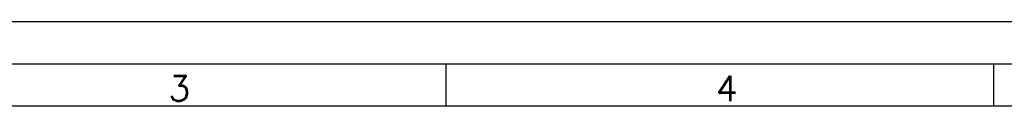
# Model space of a CAD drawing. Header units: millimetres. Extents: x 0 to 420, y 0 to 297.
# Tile 7 of 8: x 169 to 286, y 287 to 297. Entities that reach past the tile are written whole.
import ezdxf

# ---------------------------------------------------------------- set-up
doc = ezdxf.new("R2010")
doc.units = ezdxf.units.MM
doc.layers.add('FORMATO', color=7, linetype='Continuous')
doc.styles.add('SLDTEXTSTYLE0', font='ROMANS')

msp = doc.modelspace()

# ---------------------------------------------------------------- linework, layer by layer
at = {"layer": 'FORMATO'}
for p, q in [((420, 297), (0, 297)), ((415, 292), (25, 292)), ((220, 292), (220, 287)), ((285, 292), (285, 287)), ((415, 287), (25, 287))]:
    msp.add_line(p, q, dxfattribs=at)

# ---------------------------------------------------------------- texts
at = {"layer": 'FORMATO', "char_height": 3, "attachment_point": 2, "style": 'SLDTEXTSTYLE0'}
for s, insert in [('3', (188.35, 290.6)), ('4', (253.35, 290.6))]:
    msp.add_mtext(s, dxfattribs=dict(at, insert=insert))

doc.saveas('drawing.dxf')
